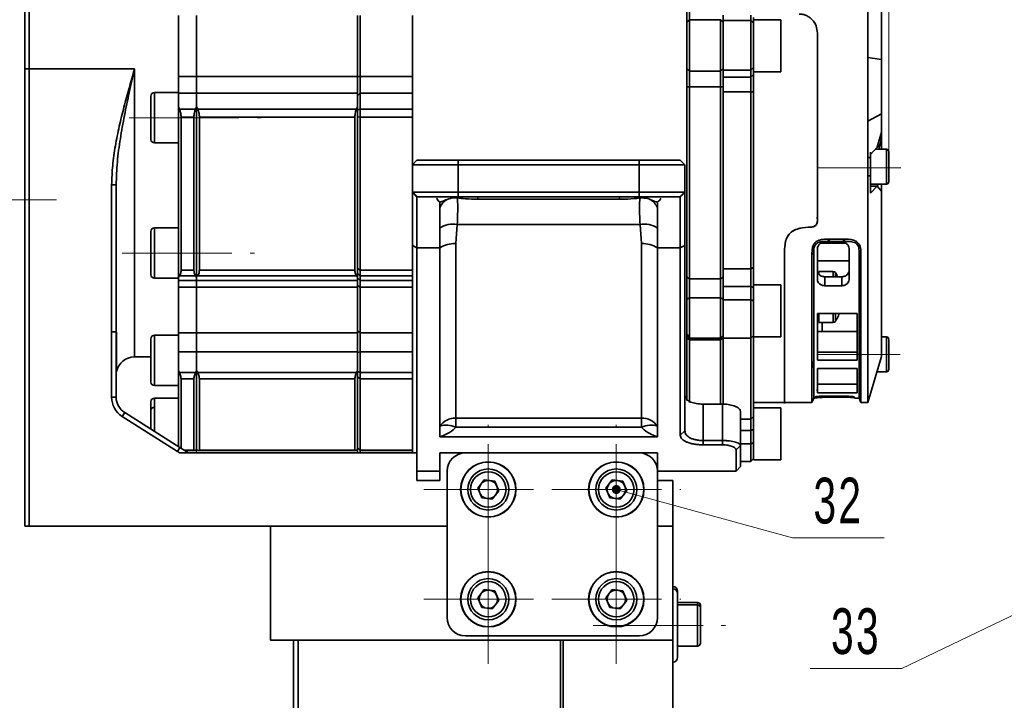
# Model space of a CAD drawing. Header units: millimetres. Extents: x -594 to 641, y -420 to 420.
# Tile 20 of 43: x -115 to -7, y 204 to 279. Entities that reach past the tile are written whole.
import ezdxf

# ---------------------------------------------------------------- set-up
doc = ezdxf.new("R2010")
doc.units = ezdxf.units.MM
doc.linetypes.add('点画线', pattern=[18, 12, -2, 2, -2])
doc.layers.get('0').update_dxf_attribs({"lineweight": 35})
for name, color, linetype, lineweight in [('中心线层', 1, '点画线', 18), ('尺寸线层', 3, 'Continuous', 18), ('粗实线层', 7, 'Continuous', 35), ('细实线层', 7, 'Continuous', 18)]:
    doc.layers.add(name, color=color, linetype=linetype, lineweight=lineweight)
doc.styles.add('标准', font='txt', dxfattribs={"width": 0.667})
doc.dimstyles.new('GB_尺寸', dxfattribs={"dimtxt": 3.5, "dimasz": 4, "dimexe": 2, "dimexo": 0, "dimtad": 1, "dimdsep": 46, "dimtxsty": '标准', "dimblk": '_CAXARROW', "dimcen": 0, "dimdle": 6, "dimazin": 2, "dimtfac": 0.707107, "dimtdec": 3, "dimtmove": 2, "dimatfit": 3, "dimfxl": 0, "dimfrac": 2, "dimtolj": 1, "dimtzin": 0, "dimarcsym": 0})

# ---------------------------------------------------------------- blocks, each defined once
blk = doc.blocks.new('*X34')
at = {"layer": '尺寸线层', "linetype": 'Continuous'}
for points in [[(-220.48, 344.91), (-216.48, 345.41), (-216.48, 344.41)], [(-19.88, 344.91), (-23.88, 345.41), (-23.88, 344.41)]]:
    blk.add_hatch(color=0, dxfattribs=at).paths.add_polyline_path(points, flags=0)
at = {"layer": '尺寸线层', "color": 0, "linetype": 'Continuous'}
for p, q in [((-220.48, 192.16), (-220.48, 346.91)), ((-19.88, 262.73), (-19.88, 346.91)), ((-220.48, 344.91), (-19.88, 344.91))]:
    blk.add_line(p, q, dxfattribs=at)
at = {"layer": '尺寸线层', "color": 0, "insert": (-120.18, 347.26), "char_height": 3.5, "width": 16.3339, "attachment_point": 5, "line_spacing_factor": 1.15057, "style": '标准'}
blk.add_mtext('\\T1.1;200.5', dxfattribs=at)
blk = doc.blocks.new('_CAXARROW')
blk.add_hatch(color=0).paths.add_polyline_path([(0, 0), (-1, 0.125), (-1, -0.125)], flags=0)
blk = doc.blocks.new('*X70')
at = {"layer": '细实线层', "lineweight": 18}
h = blk.add_hatch(color=0, dxfattribs=at)
edge = h.paths.add_edge_path(flags=0)
edge.add_arc((0, 0), 0.5, 0, 360)
at = {"layer": '细实线层', "color": 0}
for p, q in [((0, 0), (19.29, -5.28)), ((19.29, -5.28), (29.29, -5.28))]:
    blk.add_line(p, q, dxfattribs=at)
at = {"layer": '细实线层', "color": 0, "lineweight": 18, "insert": (24.29, -3.78), "char_height": 5, "width": 17, "attachment_point": 8, "line_spacing_factor": 1.15057, "style": '标准'}
blk.add_mtext('\\T1.1;32', dxfattribs=at)
blk = doc.blocks.new('*X71')
at = {"layer": '细实线层', "lineweight": 18}
h = blk.add_hatch(color=0, dxfattribs=at)
edge = h.paths.add_edge_path(flags=0)
edge.add_arc((0, 0), 0.5, 0, 360)
at = {"layer": '细实线层', "color": 0}
for p, q in [((0, 0), (-54.83, -26.24)), ((-54.83, -26.24), (-64.83, -26.24))]:
    blk.add_line(p, q, dxfattribs=at)
at = {"layer": '细实线层', "color": 0, "lineweight": 18, "insert": (-59.83, -24.74), "char_height": 5, "width": 17, "attachment_point": 8, "line_spacing_factor": 1.15057, "style": '标准'}
blk.add_mtext('\\T1.1;33', dxfattribs=at)
blk = doc.blocks.new('*X72')
at = {"layer": '细实线层', "lineweight": 18}
h = blk.add_hatch(color=0, dxfattribs=at)
edge = h.paths.add_edge_path(flags=0)
edge.add_arc((0, 0), 0.5, 0, 360)
at = {"layer": '细实线层', "color": 0}
for p, q in [((0, 0), (-60.64, -45.48)), ((-60.64, -45.48), (-70.64, -45.48))]:
    blk.add_line(p, q, dxfattribs=at)
at = {"layer": '细实线层', "color": 0, "lineweight": 18, "insert": (-65.64, -43.98), "char_height": 5, "width": 17, "attachment_point": 8, "line_spacing_factor": 1.15057, "style": '标准'}
blk.add_mtext('\\T1.1;34', dxfattribs=at)

msp = doc.modelspace()

# ---------------------------------------------------------------- linework, layer by layer
at = {"layer": '中心线层'}
for p, q in [((-102.975, 268.183), (-88.508, 268.183)), ((-18.562, 262.73), (-27.545, 262.73)), ((-110.916, 259.238), (-145.985, 259.238)), ((-103.714, 253.401), (-89.247, 253.401)), ((-18.632, 242.322), (-27.615, 242.322)), ((-63.677, 220.489), (-63.677, 234.605)), ((-49.677, 220.489), (-49.677, 234.605)), ((-70.735, 227.547), (-56.619, 227.547)), ((-56.735, 227.547), (-42.619, 227.547)), ((-63.677, 208.489), (-63.677, 222.605)), ((-49.677, 208.489), (-49.677, 222.605)), ((-70.735, 215.547), (-56.619, 215.547)), ((-56.735, 215.547), (-42.619, 215.547)), ((-52.19, 212.677), (-37.723, 212.677))]:
    msp.add_line(p, q, dxfattribs=at)
at = {"layer": '粗实线层'}
for p, q in [((-113.877, 305.047), (-113.877, 273.547)), ((-114.377, 273.547), (-114.377, 304.547)), ((-20.677, 296.783), (-20.677, 274.58)), ((-41.977, 278.638), (-41.977, 280.441)), ((-41.677, 278.926), (-41.677, 280.493)), ((-97.577, 279.377), (-97.577, 272.711)), ((-95.577, 279.377), (-95.577, 272.711)), ((-95.577, 279.377), (-95.577, 272.711)), ((-77.977, 279.377), (-77.977, 272.711)), ((-77.677, 279.377), (-77.677, 272.711)), ((-71.977, 279.377), (-71.977, 272.711)), ((-41.677, 278.926), (-41.977, 278.638)), ((-38.277, 278.926), (-41.677, 278.926)), ((-41.677, 278.926), (-41.677, 273.311)), ((-38.277, 278.926), (-38.277, 273.311)), ((-37.977, 278.638), (-38.277, 278.926)), ((-37.977, 279.422), (-37.977, 278.848)), ((-34.977, 278.848), (-34.977, 279.429)), ((-34.677, 279.15), (-34.677, 278.888)), ((-22.177, 274.794), (-22.177, 279.771)), ((-41.977, 278.638), (-41.977, 273.585)), ((-34.977, 278.848), (-37.977, 278.848)), ((-37.977, 278.848), (-37.977, 273.42)), ((-37.977, 278.638), (-37.977, 273.585)), ((-34.977, 273.42), (-34.977, 278.848)), ((-34.677, 278.568), (-34.977, 278.848)), ((-31.677, 278.893), (-34.677, 278.893)), ((-34.677, 278.888), (-34.677, 273.26)), ((-34.677, 278.568), (-34.677, 273.684)), ((-31.677, 273.213), (-31.677, 278.893)), ((-27.677, 277.458), (-27.677, 257.137)), ((-27.677, 277.458), (-27.677, 257.137)), ((-22.177, 267.835), (-22.177, 274.794)), ((-20.677, 274.58), (-22.177, 274.794)), ((-114.377, 273.547), (-113.877, 273.547)), ((-114.377, 223.547), (-114.377, 273.547)), ((-113.877, 273.547), (-113.877, 223.547)), ((-102.377, 273.547), (-113.877, 273.547)), ((-102.377, 273.547), (-102.377, 242.047)), ((-41.977, 273.585), (-41.677, 273.311)), ((-41.977, 271.595), (-41.977, 273.585)), ((-38.277, 273.311), (-37.977, 273.585)), ((-34.977, 273.42), (-34.677, 273.684)), ((-20.677, 274.58), (-20.677, 268.617)), ((-97.577, 272.711), (-95.577, 272.711)), ((-97.577, 270.882), (-97.577, 272.711)), ((-95.577, 272.711), (-95.577, 270.882)), ((-95.577, 272.711), (-77.977, 272.711)), ((-95.577, 270.882), (-95.577, 272.711)), ((-77.977, 272.717), (-77.677, 272.711)), ((-77.977, 272.711), (-77.977, 270.882)), ((-77.677, 272.711), (-71.977, 272.711)), ((-77.677, 270.882), (-77.677, 272.711)), ((-71.977, 272.711), (-71.977, 270.882)), ((-41.677, 273.311), (-38.277, 273.311)), ((-41.677, 271.581), (-41.677, 273.311)), ((-38.277, 271.581), (-38.277, 273.311)), ((-37.977, 273.42), (-34.977, 273.42)), ((-37.977, 273.42), (-37.977, 272.669)), ((-37.977, 272.657), (-37.977, 271.595)), ((-37.977, 272.657), (-34.977, 272.657)), ((-37.977, 272.657), (-37.977, 271.03)), ((-34.977, 272.657), (-34.977, 273.42)), ((-34.977, 272.657), (-34.677, 272.921)), ((-34.677, 273.26), (-34.677, 272.921)), ((-34.677, 273.213), (-31.677, 273.213)), ((-41.677, 271.581), (-41.977, 271.595)), ((-41.977, 250.776), (-41.977, 271.595)), ((-41.677, 271.581), (-41.677, 250.604)), ((-38.277, 271.581), (-41.677, 271.581)), ((-37.977, 271.595), (-38.277, 271.581)), ((-38.277, 271.581), (-38.277, 250.604)), ((-37.977, 271.595), (-37.977, 250.776)), ((-100.577, 270.572), (-100.577, 265.795)), ((-97.577, 270.953), (-100.202, 270.953)), ((-100.202, 270.953), (-100.202, 265.453)), ((-95.577, 270.882), (-97.577, 270.882)), ((-97.577, 270.882), (-97.577, 269.391)), ((-95.577, 270.882), (-95.577, 269.391)), ((-77.977, 270.882), (-95.577, 270.882)), ((-95.577, 270.882), (-95.577, 269.391)), ((-77.677, 270.882), (-77.977, 270.615)), ((-77.977, 270.882), (-77.977, 269.391)), ((-77.977, 270.615), (-77.977, 269.059)), ((-77.677, 270.882), (-77.677, 269.155)), ((-71.977, 270.882), (-77.677, 270.882)), ((-71.977, 270.882), (-71.977, 269.155)), ((-37.377, 271.03), (-37.977, 271.03)), ((-37.977, 271.03), (-37.977, 251.663)), ((-34.976, 271.03), (-37.377, 271.03)), ((-34.677, 271.05), (-34.977, 271.03)), ((-34.677, 271.05), (-34.677, 251.841)), ((-97.464, 269.155), (-97.577, 269.391)), ((-97.577, 269.391), (-97.577, 268.774)), ((-95.577, 269.391), (-95.69, 269.155)), ((-95.577, 269.391), (-95.577, 250.774)), ((-95.464, 269.155), (-95.577, 269.391)), ((-95.577, 250.774), (-95.577, 269.391)), ((-77.977, 269.391), (-78.09, 269.155)), ((-77.927, 269.703), (-77.977, 269.703)), ((-77.977, 269.391), (-77.977, 250.774)), ((-97.577, 268.774), (-97.577, 266.942)), ((-97.464, 269.155), (-95.69, 269.155)), ((-97.277, 268.275), (-97.277, 251.546)), ((-95.877, 268.275), (-97.277, 268.275)), ((-95.877, 268.275), (-95.877, 251.546)), ((-95.464, 269.155), (-78.09, 269.155)), ((-95.277, 268.275), (-95.277, 251.546)), ((-78.277, 268.275), (-95.277, 268.275)), ((-78.277, 268.275), (-78.277, 251.546)), ((-77.977, 269.059), (-77.677, 269.155)), ((-77.977, 269.059), (-77.977, 268.312)), ((-77.677, 268.275), (-77.977, 268.312)), ((-77.977, 268.312), (-77.977, 251.699)), ((-77.677, 269.155), (-77.677, 268.275)), ((-77.677, 269.155), (-71.977, 269.155)), ((-77.677, 268.275), (-77.677, 251.546)), ((-71.977, 268.275), (-77.677, 268.275)), ((-71.977, 268.275), (-71.977, 269.155)), ((-71.977, 268.275), (-71.977, 263.047)), ((-20.677, 268.617), (-22.177, 267.835)), ((-20.677, 268.617), (-20.677, 266.623)), ((-22.177, 237.047), (-22.177, 267.835)), ((-97.577, 266.942), (-97.577, 252.899)), ((-21.15, 264.982), (-20.677, 266.623)), ((-20.677, 266.623), (-20.677, 265.904)), ((-100.202, 265.453), (-97.577, 265.453)), ((-21.877, 264.195), (-21.15, 264.982)), ((-20.677, 265.904), (-20.941, 264.965)), ((-20.941, 264.965), (-20.941, 264.753)), ((-20.677, 265.904), (-20.677, 264.753)), ((-21.877, 263.853), (-22.056, 263.853)), ((-21.877, 264.439), (-21.877, 260.953)), ((-21.877, 259.938), (-21.877, 264.195)), ((-20.127, 264.753), (-21.361, 264.753)), ((-20.127, 263.661), (-20.127, 264.753)), ((-19.877, 264.49), (-19.877, 261.203)), ((-71.977, 263.047), (-71.477, 263.547)), ((-71.977, 260.028), (-71.977, 263.047)), ((-66.977, 263.047), (-71.977, 263.047)), ((-71.477, 263.547), (-66.977, 263.547)), ((-66.977, 263.047), (-66.977, 263.547)), ((-66.977, 263.547), (-47.177, 263.547)), ((-66.977, 263.047), (-66.977, 260.047)), ((-47.177, 263.047), (-66.977, 263.047)), ((-47.177, 263.047), (-47.177, 263.547)), ((-47.177, 263.547), (-42.677, 263.547)), ((-42.177, 263.047), (-47.177, 263.047)), ((-47.177, 260.047), (-47.177, 263.047)), ((-42.177, 263.047), (-42.677, 263.547)), ((-42.177, 263.047), (-42.177, 260.028)), ((-20.127, 260.953), (-20.127, 263.661)), ((-22.056, 261.853), (-21.877, 261.853)), ((-104.877, 260.849), (-104.377, 260.849)), ((-104.877, 244.8), (-104.877, 260.849)), ((-104.377, 260.849), (-104.377, 244.8)), ((-21.877, 260.953), (-20.127, 260.953)), ((-21.15, 260.725), (-21.877, 259.938)), ((-21.15, 260.725), (-21.877, 260.725)), ((-21.048, 260.953), (-21.15, 260.725)), ((-20.677, 260.175), (-21.15, 260.725)), ((-20.677, 260.953), (-20.677, 260.175)), ((-71.977, 260.028), (-71.928, 260.047)), ((-71.977, 260.028), (-71.477, 259.529)), ((-71.977, 254.214), (-71.977, 260.028)), ((-71.928, 260.047), (-66.977, 260.047)), ((-71.928, 260.047), (-71.433, 259.547)), ((-71.433, 259.547), (-71.477, 259.529)), ((-66.977, 259.547), (-71.433, 259.547)), ((-66.977, 260.047), (-66.977, 259.547)), ((-66.977, 260.047), (-47.177, 260.047)), ((-47.177, 259.547), (-66.977, 259.547)), ((-64.825, 259.292), (-64.825, 259.547)), ((-49.329, 259.292), (-49.329, 259.547)), ((-47.177, 260.047), (-42.226, 260.047)), ((-47.177, 259.547), (-47.177, 260.047)), ((-42.721, 259.547), (-47.177, 259.547)), ((-42.721, 259.547), (-42.226, 260.047)), ((-42.677, 259.529), (-42.721, 259.547)), ((-42.677, 259.529), (-42.177, 260.028)), ((-42.226, 260.047), (-42.177, 260.028)), ((-42.177, 260.028), (-42.177, 254.214)), ((-20.677, 260.175), (-20.677, 242.124)), ((-71.477, 259.529), (-71.477, 253.992)), ((-68.977, 258.981), (-68.977, 258.358)), ((-64.825, 259.292), (-49.329, 259.292)), ((-45.177, 258.358), (-45.177, 258.981)), ((-42.677, 253.992), (-42.677, 259.529)), ((-68.977, 258.358), (-68.977, 256.144)), ((-45.177, 256.144), (-45.177, 258.358)), ((-27.7, 257.163), (-27.677, 257.542)), ((-67.076, 256.526), (-67.245, 254.436)), ((-47.078, 256.526), (-67.076, 256.526)), ((-46.909, 254.436), (-47.078, 256.526)), ((-100.577, 255.772), (-100.577, 251.007)), ((-97.577, 256.151), (-100.202, 256.151)), ((-100.202, 256.151), (-100.202, 250.651)), ((-68.977, 256.144), (-68.977, 253.992)), ((-45.177, 253.992), (-45.177, 256.144)), ((-71.977, 254.214), (-71.477, 253.992)), ((-71.977, 231.547), (-71.977, 254.214)), ((-67.245, 254.436), (-67.245, 235.359)), ((-46.909, 235.359), (-46.909, 254.436)), ((-42.677, 253.992), (-42.177, 254.214)), ((-42.177, 254.214), (-42.177, 233.946)), ((-24.582, 254.471), (-27.306, 254.471)), ((-25.014, 254.595), (-26.874, 254.595)), ((-26.274, 254.931), (-26.574, 254.68)), ((-24.624, 254.68), (-26.574, 254.68)), ((-24.924, 254.931), (-26.274, 254.931)), ((-24.624, 254.68), (-24.924, 254.931)), ((-68.977, 253.992), (-71.477, 253.992)), ((-71.477, 253.992), (-71.477, 231.547)), ((-68.977, 234.47), (-68.977, 253.992)), ((-42.677, 253.992), (-45.177, 253.992)), ((-45.177, 253.992), (-45.177, 234.47)), ((-42.677, 233.491), (-42.677, 253.992)), ((-31.274, 253.239), (-31.274, 237.118)), ((-31.274, 253.239), (-31.274, 236.956)), ((-28.274, 253.239), (-28.074, 253.419)), ((-28.274, 241.207), (-28.274, 253.239)), ((-28.074, 241.587), (-28.074, 253.419)), ((-27.674, 251.488), (-27.674, 253.918)), ((-27.674, 253.918), (-27.674, 250.501)), ((-24.214, 250.501), (-24.214, 253.918)), ((-23.124, 253.419), (-23.124, 241.587)), ((-22.924, 253.239), (-23.124, 253.419)), ((-22.924, 253.239), (-22.924, 241.207)), ((-97.577, 252.899), (-97.577, 251.301)), ((-24.214, 252.55), (-27.674, 252.55)), ((-97.577, 251.301), (-97.577, 250.774)), ((-97.277, 251.546), (-95.877, 251.546)), ((-78.277, 251.546), (-95.277, 251.546)), ((-77.977, 251.699), (-77.677, 251.546)), ((-77.977, 251.699), (-77.977, 251.154)), ((-77.677, 250.905), (-77.977, 251.154)), ((-77.977, 251.154), (-77.977, 250.774)), ((-77.677, 251.546), (-71.977, 251.546)), ((-77.677, 251.546), (-77.677, 250.905)), ((-37.977, 251.663), (-37.377, 251.663)), ((-37.977, 251.663), (-37.977, 249.75)), ((-37.377, 251.663), (-34.977, 251.663)), ((-34.977, 251.672), (-34.677, 251.841)), ((-34.977, 251.663), (-34.977, 251.672)), ((-34.977, 251.663), (-34.977, 249.75)), ((-34.677, 251.841), (-34.677, 249.63)), ((-27.674, 250.501), (-27.674, 251.488)), ((-25.94, 251.398), (-27.531, 251.398)), ((-27.531, 251.398), (-27.531, 251.137)), ((-25.94, 250.814), (-25.94, 251.398)), ((-25.704, 250.814), (-25.704, 251.268)), ((-24.214, 251.488), (-24.214, 250.501)), ((-100.202, 250.651), (-97.577, 250.651)), ((-97.577, 250.774), (-97.464, 250.905)), ((-97.577, 250.774), (-97.577, 250.401)), ((-97.577, 250.401), (-95.577, 250.401)), ((-97.577, 249.687), (-97.577, 250.401)), ((-95.69, 250.905), (-97.464, 250.905)), ((-95.69, 250.905), (-95.577, 250.774)), ((-95.577, 250.774), (-95.464, 250.905)), ((-95.577, 250.774), (-95.577, 250.401)), ((-95.577, 250.774), (-95.577, 250.401)), ((-95.577, 250.401), (-77.977, 250.401)), ((-95.577, 250.401), (-95.577, 249.687)), ((-95.577, 249.687), (-95.577, 250.401)), ((-78.09, 250.905), (-95.464, 250.905)), ((-77.977, 250.774), (-78.09, 250.905)), ((-77.977, 250.774), (-77.977, 250.401)), ((-77.977, 250.701), (-77.677, 250.401)), ((-77.977, 250.401), (-77.977, 249.687)), ((-77.677, 249.687), (-77.977, 249.866)), ((-71.977, 250.905), (-77.677, 250.905)), ((-77.677, 250.905), (-77.677, 250.401)), ((-77.677, 250.401), (-71.977, 250.401)), ((-77.677, 249.687), (-77.677, 250.401)), ((-41.977, 250.776), (-41.677, 250.604)), ((-41.977, 248.368), (-41.977, 250.776)), ((-41.677, 250.604), (-38.277, 250.604)), ((-41.677, 248.51), (-41.677, 250.604)), ((-38.277, 250.604), (-37.977, 250.776)), ((-38.277, 248.51), (-38.277, 250.604)), ((-37.977, 250.776), (-37.977, 249.75)), ((-31.677, 249.93), (-34.677, 249.93)), ((-31.677, 244.25), (-31.677, 249.93)), ((-25.014, 250.814), (-26.874, 250.814)), ((-26.874, 250.814), (-26.874, 249.838)), ((-25.014, 249.838), (-25.014, 250.814)), ((-95.577, 249.687), (-97.577, 249.687)), ((-97.577, 249.687), (-97.577, 244.678)), ((-95.577, 249.687), (-95.577, 244.678)), ((-77.977, 249.687), (-95.577, 249.687)), ((-95.577, 249.687), (-95.577, 244.678)), ((-77.977, 249.687), (-77.977, 244.678)), ((-71.977, 249.687), (-77.677, 249.687)), ((-77.677, 249.687), (-77.677, 244.678)), ((-34.977, 249.75), (-37.977, 249.75)), ((-37.977, 249.727), (-37.977, 248.289)), ((-34.677, 249.63), (-34.977, 249.75)), ((-34.977, 248.289), (-34.977, 249.75)), ((-34.677, 249.63), (-34.677, 248.982)), ((-34.677, 248.982), (-34.677, 244.25)), ((-26.874, 249.838), (-25.014, 249.838)), ((-41.677, 248.51), (-41.977, 248.368)), ((-41.977, 248.368), (-41.977, 244.443)), ((-41.677, 248.51), (-41.677, 244.099)), ((-38.277, 248.51), (-41.677, 248.51)), ((-38.277, 248.51), (-38.277, 244.098)), ((-37.977, 248.368), (-38.277, 248.51)), ((-34.977, 248.289), (-37.977, 248.289)), ((-37.977, 248.289), (-37.977, 244.09)), ((-34.977, 244.089), (-34.977, 248.289)), ((-34.677, 248.169), (-34.977, 248.289)), ((-34.677, 248.169), (-34.677, 244.39)), ((-23.324, 246.794), (-27.674, 246.794)), ((-27.674, 246.794), (-27.674, 241.676)), ((-27.531, 246.794), (-27.531, 245.798)), ((-25.94, 245.798), (-25.94, 246.794)), ((-25.704, 245.929), (-25.704, 246.794)), ((-23.324, 246.794), (-23.324, 241.676)), ((-27.531, 245.798), (-25.94, 245.798)), ((-27.177, 245.798), (-27.177, 244.828)), ((-104.877, 237.643), (-104.877, 244.8)), ((-104.377, 244.8), (-104.877, 244.8)), ((-104.377, 244.8), (-104.377, 237.643)), ((-104.364, 245.013), (-104.337, 244.519)), ((-104.337, 244.519), (-104.337, 240.447)), ((-97.577, 244.678), (-95.577, 244.678)), ((-97.577, 242.607), (-97.577, 244.678)), ((-95.577, 244.678), (-95.577, 242.607)), ((-95.577, 244.678), (-77.977, 244.678)), ((-95.577, 242.607), (-95.577, 244.678)), ((-77.977, 244.894), (-77.677, 244.678)), ((-77.977, 244.678), (-77.977, 242.607)), ((-77.677, 244.678), (-71.977, 244.678)), ((-77.677, 242.607), (-77.677, 244.678)), ((-41.977, 244.571), (-41.677, 244.291)), ((-34.677, 244.471), (-34.677, 235.543)), ((-23.324, 244.828), (-27.674, 244.828)), ((-100.577, 244.042), (-100.577, 239.288)), ((-97.577, 244.416), (-100.202, 244.416)), ((-100.202, 244.416), (-100.202, 238.916)), ((-41.977, 244.129), (-41.977, 244.445)), ((-41.977, 244.407), (-41.677, 244.108)), ((-41.677, 243.907), (-41.977, 244.129)), ((-41.977, 237.294), (-41.977, 244.129)), ((-41.677, 244.091), (-41.677, 244.09)), ((-41.677, 244.09), (-38.277, 244.09)), ((-41.677, 243.907), (-41.677, 244.09)), ((-38.277, 243.907), (-41.677, 243.907)), ((-41.677, 243.907), (-41.677, 237.059)), ((-38.277, 244.106), (-37.977, 244.405)), ((-37.977, 244.129), (-38.277, 243.907)), ((-38.277, 244.092), (-38.277, 244.09)), ((-38.277, 243.907), (-38.277, 244.09)), ((-38.277, 243.907), (-38.277, 236.887)), ((-37.977, 244.129), (-37.977, 236.88)), ((-37.977, 244.089), (-34.977, 244.089)), ((-34.977, 244.089), (-34.677, 244.389)), ((-34.977, 235.248), (-34.977, 244.089)), ((-34.677, 244.25), (-31.677, 244.25)), ((-20.127, 244.228), (-20.677, 244.228)), ((-20.127, 240.608), (-20.127, 244.228)), ((-19.877, 243.966), (-19.877, 240.678)), ((-95.577, 242.607), (-97.577, 242.607)), ((-97.577, 242.607), (-97.577, 240.558)), ((-95.577, 242.607), (-95.577, 240.558)), ((-77.977, 242.607), (-95.577, 242.607)), ((-95.577, 242.607), (-95.577, 240.558)), ((-77.677, 242.607), (-77.977, 242.513)), ((-77.977, 242.607), (-77.977, 240.558)), ((-77.977, 242.513), (-77.977, 240.461)), ((-71.977, 242.607), (-77.677, 242.607)), ((-77.677, 242.607), (-77.677, 240.327)), ((-23.324, 242.574), (-27.674, 242.574)), ((-102.377, 242.047), (-100.577, 242.047)), ((-28.274, 241.207), (-28.074, 241.587)), ((-28.274, 240.852), (-28.074, 241.241)), ((-28.074, 241.241), (-28.074, 241.587)), ((-28.074, 237.547), (-28.074, 241.241)), ((-27.674, 241.676), (-23.324, 241.676)), ((-23.124, 241.587), (-23.124, 241.241)), ((-22.924, 241.207), (-23.124, 241.587)), ((-23.124, 241.241), (-23.124, 237.547)), ((-23.124, 241.241), (-22.924, 240.852)), ((-22.177, 237.047), (-20.668, 242.077)), ((-104.377, 240.414), (-104.337, 240.447)), ((-97.464, 240.327), (-97.577, 240.558)), ((-97.577, 240.558), (-97.577, 240.168)), ((-97.577, 240.168), (-97.577, 239.046)), ((-97.464, 240.327), (-95.69, 240.327)), ((-95.577, 240.558), (-95.69, 240.327)), ((-95.577, 240.558), (-95.577, 231.903)), ((-95.464, 240.327), (-95.577, 240.558)), ((-95.577, 231.903), (-95.577, 240.558)), ((-95.464, 240.327), (-78.09, 240.327)), ((-77.977, 240.558), (-78.09, 240.327)), ((-77.977, 240.558), (-77.977, 231.903)), ((-77.977, 240.461), (-77.677, 240.327)), ((-77.977, 240.461), (-77.977, 239.879)), ((-77.977, 240.166), (-77.927, 240.166)), ((-77.677, 240.327), (-71.977, 240.327)), ((-77.677, 240.327), (-77.677, 239.643)), ((-28.274, 240.852), (-28.274, 241.207)), ((-28.274, 237.047), (-28.274, 240.852)), ((-23.324, 240.782), (-27.674, 240.782)), ((-27.674, 240.782), (-27.674, 238.114)), ((-23.324, 240.782), (-23.324, 238.114)), ((-22.924, 241.207), (-22.924, 240.852)), ((-22.924, 240.852), (-22.924, 237.047)), ((-21.163, 240.428), (-20.127, 240.428)), ((-20.127, 240.428), (-20.127, 240.608)), ((-97.277, 239.643), (-97.277, 232.049)), ((-95.877, 239.643), (-97.277, 239.643)), ((-95.877, 239.643), (-95.877, 231.866)), ((-95.277, 239.643), (-95.277, 231.866)), ((-78.277, 239.643), (-95.277, 239.643)), ((-78.277, 239.643), (-78.277, 231.866)), ((-77.677, 239.643), (-77.977, 239.879)), ((-77.977, 239.879), (-77.977, 232.156)), ((-71.977, 239.643), (-77.677, 239.643)), ((-77.677, 239.643), (-77.677, 231.866)), ((-100.202, 238.916), (-97.577, 238.916)), ((-97.577, 239.046), (-97.577, 232.518)), ((-23.324, 239.077), (-27.674, 239.077)), ((-27.674, 238.114), (-23.324, 238.114)), ((-104.877, 237.643), (-104.377, 237.643)), ((-100.577, 237.155), (-100.577, 234.137)), ((-97.577, 237.535), (-100.202, 237.535)), ((-100.202, 237.535), (-100.202, 233.9)), ((-34.677, 237.047), (-31.274, 237.047)), ((-31.274, 237.047), (-28.274, 237.047)), ((-28.274, 237.047), (-28.074, 237.547)), ((-28.074, 237.547), (-27.974, 237.547)), ((-27.974, 237.547), (-27.926, 237.642)), ((-27.974, 237.616), (-27.974, 237.547)), ((-26.274, 237.631), (-24.924, 237.631)), ((-26.224, 237.76), (-25.564, 237.76)), ((-23.676, 237.622), (-23.614, 237.547)), ((-23.614, 237.547), (-23.614, 237.616)), ((-23.614, 237.547), (-23.124, 237.547)), ((-23.111, 237.515), (-23.246, 237.547)), ((-23.124, 237.547), (-22.924, 237.047)), ((-22.924, 237.047), (-22.177, 237.047)), ((-103.714, 235.531), (-103.447, 235.953)), ((-103.447, 235.953), (-97.399, 232.126)), ((-40.177, 232.902), (-40.177, 236.887)), ((-40.177, 236.887), (-38.077, 236.887)), ((-38.077, 236.887), (-38.077, 232.902)), ((-36.077, 232.362), (-36.077, 236.077)), ((-31.677, 236.466), (-34.677, 236.466)), ((-31.677, 230.786), (-31.677, 236.466)), ((-97.666, 231.703), (-103.714, 235.531)), ((-67.245, 235.359), (-46.909, 235.359)), ((-67.245, 235.359), (-67.245, 234.362)), ((-46.909, 234.362), (-46.909, 235.359)), ((-36.077, 235.248), (-34.977, 235.248)), ((-34.977, 235.248), (-34.677, 235.543)), ((-34.977, 235.248), (-34.977, 234.015)), ((-34.677, 235.543), (-34.677, 234.124)), ((-68.977, 233.313), (-68.977, 234.47)), ((-46.909, 234.362), (-67.245, 234.362)), ((-45.177, 234.47), (-45.177, 233.313)), ((-42.677, 233.491), (-42.177, 233.946)), ((-34.977, 234.015), (-36.077, 234.015)), ((-34.677, 234.124), (-34.977, 234.015)), ((-34.977, 232.53), (-34.977, 234.015)), ((-34.677, 234.124), (-34.677, 233.465)), ((-45.177, 233.313), (-68.977, 233.313)), ((-40.177, 232.435), (-40.177, 232.902)), ((-40.177, 232.902), (-38.077, 232.902)), ((-38.077, 232.435), (-38.077, 232.902)), ((-34.677, 232.64), (-34.977, 232.53)), ((-34.677, 233.465), (-34.677, 230.786)), ((-34.677, 232.64), (-34.677, 230.907)), ((-97.399, 232.126), (-97.666, 231.703)), ((-97.42, 231.547), (-97.666, 231.703)), ((-97.577, 232.518), (-97.577, 232.238)), ((-97.42, 231.547), (-71.477, 231.547)), ((-97.399, 232.126), (-96.485, 231.547)), ((-95.877, 231.866), (-96.988, 231.866)), ((-96.891, 231.804), (-95.815, 231.804)), ((-95.577, 231.903), (-95.69, 231.843)), ((-95.577, 231.903), (-95.464, 231.843)), ((-95.577, 231.867), (-95.577, 231.547)), ((-95.577, 231.867), (-95.577, 231.547)), ((-95.339, 231.804), (-78.215, 231.804)), ((-78.277, 231.866), (-95.277, 231.866)), ((-77.977, 231.903), (-78.09, 231.843)), ((-77.977, 232.156), (-77.677, 231.866)), ((-77.977, 232.105), (-77.677, 231.805)), ((-77.977, 231.903), (-77.977, 231.547)), ((-77.977, 231.867), (-77.977, 231.547)), ((-77.677, 231.866), (-71.977, 231.866)), ((-77.677, 231.866), (-77.677, 231.805)), ((-77.677, 231.804), (-71.977, 231.804)), ((-77.677, 231.772), (-77.677, 231.547)), ((-71.477, 228.547), (-71.477, 231.547)), ((-68.985, 231.547), (-68.985, 228.547)), ((-68.985, 231.547), (-66.177, 231.547)), ((-47.177, 231.547), (-66.177, 231.547)), ((-47.177, 231.547), (-45.177, 231.547)), ((-45.177, 229.547), (-45.177, 231.547)), ((-38.077, 232.435), (-40.177, 232.435)), ((-36.577, 231.888), (-36.077, 232.362)), ((-36.577, 229.547), (-36.577, 231.888)), ((-34.977, 232.53), (-36.077, 232.53)), ((-36.077, 232.362), (-36.077, 230.047)), ((-34.977, 230.626), (-34.977, 232.53)), ((-36.077, 230.626), (-34.977, 230.626)), ((-34.977, 230.626), (-34.677, 230.926)), ((-34.677, 230.786), (-31.677, 230.786)), ((-71.477, 229.547), (-68.985, 229.547)), ((-68.177, 229.547), (-68.177, 213.547)), ((-45.177, 229.547), (-36.577, 229.547)), ((-45.177, 213.547), (-45.177, 229.547)), ((-36.577, 229.547), (-36.077, 230.047)), ((-68.985, 228.547), (-71.477, 228.547)), ((-64.822, 227.699), (-64.118, 228.614)), ((-64.118, 228.614), (-62.973, 228.463)), ((-62.973, 228.463), (-62.532, 227.395)), ((-50.822, 227.699), (-50.118, 228.614)), ((-50.118, 228.614), (-48.973, 228.463)), ((-48.973, 228.463), (-48.532, 227.395)), ((-43.485, 228.547), (-45.177, 228.547)), ((-43.485, 223.547), (-43.485, 228.547)), ((-43.477, 228.547), (-43.485, 228.547)), ((-43.477, 228.547), (-43.477, 227.547)), ((-64.381, 226.632), (-64.822, 227.699)), ((-62.532, 227.395), (-63.236, 226.48)), ((-50.381, 226.632), (-50.822, 227.699)), ((-48.532, 227.395), (-49.236, 226.48)), ((-43.477, 227.547), (-43.485, 227.547)), ((-63.236, 226.48), (-64.381, 226.632)), ((-49.236, 226.48), (-50.381, 226.632)), ((-113.877, 223.547), (-114.377, 223.547)), ((-68.177, 223.547), (-113.877, 223.547)), ((-87.485, 223.547), (-87.485, 211.08)), ((-87.485, 223.547), (-68.177, 223.547)), ((-43.485, 223.547), (-45.177, 223.547)), ((-45.177, 223.547), (-43.485, 223.547)), ((-43.485, 223.547), (-43.485, 211.08)), ((-64.822, 215.699), (-64.118, 216.614)), ((-64.118, 216.614), (-62.973, 216.463)), ((-62.973, 216.463), (-62.532, 215.395)), ((-50.822, 215.699), (-50.118, 216.614)), ((-50.118, 216.614), (-48.973, 216.463)), ((-48.973, 216.463), (-48.532, 215.395)), ((-64.381, 214.632), (-64.822, 215.699)), ((-62.532, 215.395), (-63.236, 214.48)), ((-50.381, 214.632), (-50.822, 215.699)), ((-48.532, 215.395), (-49.236, 214.48)), ((-42.985, 216.444), (-42.985, 216.177)), ((-42.985, 216.177), (-42.985, 212.677)), ((-63.236, 214.48), (-64.381, 214.632)), ((-49.236, 214.48), (-50.381, 214.632)), ((-40.797, 215.194), (-42.985, 215.194)), ((-40.797, 214.927), (-42.985, 214.927)), ((-40.797, 214.927), (-40.797, 215.194)), ((-40.797, 212.677), (-40.797, 214.927)), ((-40.485, 214.882), (-40.485, 214.614)), ((-40.485, 214.614), (-40.485, 212.677)), ((-42.985, 212.677), (-42.985, 209.177)), ((-40.797, 210.427), (-40.797, 212.677)), ((-40.485, 212.677), (-40.485, 210.739)), ((-87.485, 211.08), (-55.485, 211.08)), ((-84.985, 191.738), (-84.985, 211.08)), ((-84.485, 191.926), (-84.485, 211.08)), ((-66.177, 211.547), (-47.177, 211.547)), ((-55.785, 191.926), (-55.785, 211.08)), ((-55.485, 211.08), (-55.485, 138.472)), ((-43.485, 211.08), (-55.485, 211.08)), ((-43.485, 211.08), (-43.485, 138.472)), ((-42.985, 210.427), (-40.797, 210.427))]:
    msp.add_line(p, q, dxfattribs=at)
for centre, radius in [((-63.677, 227.547), 3.025), ((-63.677, 227.547), 3), ((-49.677, 227.547), 3.025), ((-49.677, 227.547), 3), ((-63.677, 227.547), 2.25), ((-63.677, 227.547), 1.938), ((-49.677, 227.547), 2.25), ((-49.677, 227.547), 1.938), ((-63.677, 215.547), 3.025), ((-63.677, 215.547), 3), ((-63.677, 215.547), 2.25), ((-49.677, 215.547), 3.025), ((-49.677, 215.547), 3), ((-49.677, 215.547), 2.25), ((-63.677, 215.547), 1.938), ((-49.677, 215.547), 1.938)]:
    msp.add_circle(centre, radius, dxfattribs=at)
for centre, radius, start, end in [((-100.202, 270.578), 0.375, 90, 180), ((-100.202, 265.828), 0.375, 180, 270), ((-20.127, 264.503), 0.25, 0, 90), ((-20.127, 261.203), 0.25, 270, 0), ((-67.155, 257.579), 1.981, 121.07026, 156.84554), ((-46.999, 257.579), 1.981, 23.15446, 58.92974), ((-67.576, 254.094), 2.483, 78.38494, 124.35315), ((-46.578, 254.094), 2.483, 55.64685, 101.61506), ((-100.202, 255.776), 0.375, 90, 180), ((-67.396, 251.429), 3.011, 87.11739, 121.66581), ((-46.758, 251.429), 3.011, 58.33419, 92.88261), ((-100.202, 251.026), 0.375, 180, 270), ((-25.94, 251.118), 0.28, 32.26923, 90), ((-25.94, 246.078), 0.28, 270, 327.73077), ((-100.202, 244.041), 0.375, 90, 180), ((-20.127, 243.978), 0.25, 360, 90), ((-102.377, 240.047), 2, 90, 168.46304), ((-20.127, 240.678), 0.25, 270, 0), ((-100.202, 239.291), 0.375, 180, 270), ((-102.377, 237.643), 2.5, 180, 237.66981), ((-102.377, 237.643), 2, 180, 237.66981), ((-100.202, 237.16), 0.375, 90, 180), ((-100.202, 236.18), 0.375, 90, 180), ((-100.202, 236.5), 0.375, 180, 205.28436), ((-67.285, 233.303), 2.056, 88.88884, 145.40402), ((-46.869, 233.303), 2.056, 34.59598, 91.11116), ((-68.249, 232.216), 2.369, 64.93135, 107.89567), ((-45.905, 232.216), 2.369, 72.10433, 115.06865), ((-66.177, 229.547), 2, 90, 180), ((-47.177, 229.547), 2, 0, 90), ((-63.677, 227.547), 1, 82.44828, 142.44828), ((-63.677, 227.547), 1, 22.44828, 82.44828), ((-49.677, 227.547), 1, 82.44828, 142.44828), ((-49.677, 227.547), 1, 22.44828, 82.44828), ((-63.677, 227.547), 1, 142.44828, 202.44828), ((-63.677, 227.547), 1, 322.44828, 22.44828), ((-49.677, 227.547), 1, 142.44828, 202.44828), ((-49.677, 227.547), 1, 322.44828, 22.44828), ((-63.677, 227.547), 1, 202.44828, 262.44828), ((-63.677, 227.547), 1, 262.44828, 322.44828), ((-49.677, 227.547), 1, 202.44828, 262.44828), ((-49.677, 227.547), 1, 262.44828, 322.44828), ((-63.677, 215.547), 1, 82.44828, 142.44828), ((-63.677, 215.547), 1, 22.44828, 82.44828), ((-49.677, 215.547), 1, 82.44828, 142.44828), ((-49.677, 215.547), 1, 22.44828, 82.44828), ((-43.485, 216.444), 0.5, 0, 90), ((-43.485, 216.177), 0.5, 360, 90), ((-63.677, 215.547), 1, 142.44828, 202.44828), ((-63.677, 215.547), 1, 322.44828, 22.44828), ((-49.677, 215.547), 1, 142.44828, 202.44828), ((-49.677, 215.547), 1, 322.44828, 22.44828), ((-63.677, 215.547), 1, 202.44828, 262.44828), ((-63.677, 215.547), 1, 262.44828, 322.44828), ((-49.677, 215.547), 1, 202.44828, 262.44828), ((-49.677, 215.547), 1, 262.44828, 322.44828), ((-40.797, 214.882), 0.312, 0, 90), ((-40.797, 214.614), 0.312, 0, 90), ((-66.177, 213.547), 2, 180, 270), ((-47.177, 213.547), 2, 270, 0), ((-40.797, 210.739), 0.312, 270, 0), ((-43.485, 209.177), 0.5, 270, 0)]:
    msp.add_arc(centre, radius, start, end, dxfattribs=at)
for points, knots in [([(-29.677, 279.545), (-29.542, 279.537), (-29.272, 279.522), (-28.887, 279.391), (-28.535, 279.193), (-28.134, 278.839), (-27.759, 278.259), (-27.704, 277.725), (-27.677, 277.458)], [0, 0, 0, 0, 0.4033341, 0.8059751, 1.2059762, 1.6090838, 2.4098256, 3.2091049, 3.2091049, 3.2091049, 3.2091049]), ([(-27.677, 277.458), (-27.705, 277.726), (-27.76, 278.261), (-28.134, 278.84), (-28.537, 279.192), (-28.889, 279.393), (-29.276, 279.52), (-29.545, 279.537), (-29.677, 279.545)], [0, 0, 0, 0, 0.8022488, 1.604208, 1.9991701, 2.4060615, 2.8128657, 3.2084346, 3.2084346, 3.2084346, 3.2084346]), ([(-104.877, 260.849), (-104.852, 261.564), (-104.802, 263.001), (-104.479, 265.143), (-104.051, 267.267), (-103.536, 269.371), (-102.97, 271.46), (-102.575, 272.849), (-102.377, 273.547)], [0, 0, 0, 0, 2.1465345, 4.3083351, 6.4899488, 8.6475232, 10.8047275, 12.9816104, 12.9816104, 12.9816104, 12.9816104]), ([(-102.377, 273.547), (-102.569, 272.687), (-102.948, 270.992), (-103.482, 268.45), (-103.935, 265.918), (-104.29, 263.383), (-104.348, 261.688), (-104.377, 260.849)], [0, 0, 0, 0, 2.6422612, 5.2048366, 7.7863864, 10.3579839, 12.878924, 12.878924, 12.878924, 12.878924]), ([(-34.977, 272.657), (-34.977, 272.566), (-34.977, 272.384), (-34.977, 271.988), (-34.977, 271.531), (-34.977, 271.197), (-34.977, 271.03)], [0, 0, 0, 0, 0.4067382, 0.8134917, 1.2202606, 1.6270449, 1.6270449, 1.6270449, 1.6270449]), ([(-34.677, 272.921), (-34.677, 272.816), (-34.677, 272.607), (-34.677, 272.15), (-34.677, 271.625), (-34.677, 271.242), (-34.677, 271.05)], [0, 0, 0, 0, 0.4677831, 0.935559, 1.4033277, 1.8710891, 1.8710891, 1.8710891, 1.8710891]), ([(-34.977, 251.672), (-34.977, 252.312), (-34.978, 253.403), (-34.975, 255.072), (-34.977, 256.305), (-34.978, 257.305), (-34.978, 257.996), (-34.978, 258.721), (-34.978, 259.456), (-34.977, 260.197), (-34.977, 260.79), (-34.977, 261.447), (-34.977, 262.37), (-34.976, 264.213), (-34.976, 267.154), (-34.976, 269.614), (-34.976, 271.03)], [0, 0, 0, 0, 2.1444167, 3.6546939, 5.372275, 6.0269046, 6.7551646, 7.4951133, 8.2350621, 8.9750109, 9.7149598, 9.9995659, 10.9199192, 12.4323498, 15.3694135, 19.358012, 19.358012, 19.358012, 19.358012]), ([(-97.464, 269.155), (-97.403, 268.992), (-97.299, 268.711), (-97.283, 268.405), (-97.277, 268.275)], [0, 0, 0, 0, 0.52222819, 0.90455868, 0.90455868, 0.90455868, 0.90455868]), ([(-95.877, 268.275), (-95.865, 268.452), (-95.844, 268.76), (-95.736, 269.037), (-95.69, 269.155)], [0, 0, 0, 0, 0.52081619, 0.90444855, 0.90444855, 0.90444855, 0.90444855]), ([(-95.464, 269.155), (-95.403, 268.992), (-95.299, 268.711), (-95.283, 268.405), (-95.277, 268.275)], [0, 0, 0, 0, 0.52222819, 0.90455868, 0.90455868, 0.90455868, 0.90455868]), ([(-78.277, 268.275), (-78.265, 268.452), (-78.244, 268.76), (-78.136, 269.037), (-78.09, 269.155)], [0, 0, 0, 0, 0.52081619, 0.90444855, 0.90444855, 0.90444855, 0.90444855]), ([(-21.15, 264.982), (-21.08, 265.046), (-20.948, 265.168), (-20.943, 265.03), (-20.941, 264.965)], [0, 0, 0, 0, 0.18980262, 0.3590708, 0.3590708, 0.3590708, 0.3590708]), ([(-69.289, 259.397), (-69.285, 259.341), (-69.278, 259.239), (-69.069, 259.06), (-68.977, 258.981)], [0, 0, 0, 0, 0.30108199, 0.53654184, 0.53654184, 0.53654184, 0.53654184]), ([(-68.977, 258.981), (-68.823, 259.025), (-68.598, 259.089), (-68.28, 259.231), (-68.178, 259.276)], [0, 0, 0, 0, 0.58015172, 0.85282878, 0.85282878, 0.85282878, 0.85282878]), ([(-68.178, 259.276), (-67.936, 259.357), (-67.603, 259.468), (-67.198, 259.438), (-67.088, 259.43)], [0, 0, 0, 0, 0.8080526, 1.1107624, 1.1107624, 1.1107624, 1.1107624]), ([(-67.088, 259.43), (-66.789, 259.394), (-66.077, 259.309), (-65.284, 259.299), (-64.825, 259.292)], [0, 0, 0, 0, 0.9530809, 2.2691472, 2.2691472, 2.2691472, 2.2691472]), ([(-67.088, 259.43), (-67.086, 259.421), (-67.046, 259.29), (-67.017, 258.83), (-67.014, 257.792), (-67.057, 256.919), (-67.076, 256.526)], [0, 0, 0, 0, 0.0692842, 1.0920047, 2.0924783, 2.9090148, 2.9090148, 2.9090148, 2.9090148]), ([(-49.329, 259.292), (-49.135, 259.291), (-48.485, 259.287), (-47.706, 259.355), (-47.183, 259.416), (-47.066, 259.43)], [0, 0, 0, 0, 0.5632974, 1.8856741, 2.2694611, 2.2694611, 2.2694611, 2.2694611]), ([(-47.078, 256.526), (-47.097, 256.919), (-47.14, 257.792), (-47.137, 258.83), (-47.108, 259.29), (-47.068, 259.421), (-47.066, 259.43)], [0, 0, 0, 0, 0.8165366, 1.8170102, 2.8397307, 2.9090148, 2.9090148, 2.9090148, 2.9090148]), ([(-47.066, 259.43), (-46.773, 259.431), (-46.373, 259.432), (-46.059, 259.309), (-45.976, 259.276)], [0, 0, 0, 0, 0.8145667, 1.1091947, 1.1091947, 1.1091947, 1.1091947]), ([(-45.976, 259.276), (-45.73, 259.162), (-45.424, 259.02), (-45.218, 258.988), (-45.177, 258.981)], [0, 0, 0, 0, 0.68598847, 0.85461385, 0.85461385, 0.85461385, 0.85461385]), ([(-45.177, 258.981), (-44.998, 259.134), (-44.781, 259.319), (-44.855, 259.384), (-44.868, 259.396)], [0, 0, 0, 0, 0.46341521, 0.56023216, 0.56023216, 0.56023216, 0.56023216]), ([(-27.677, 257.137), (-27.677, 257.013), (-27.676, 256.82), (-27.748, 256.575), (-27.865, 256.415), (-28.043, 256.309), (-28.25, 256.257), (-28.421, 256.24), (-28.561, 256.233), (-28.631, 256.23), (-28.677, 256.228)], [0, 0, 0, 0, 0.39297, 0.6120912, 0.8007346, 0.9884848, 1.20714, 1.4066125, 1.4763257, 1.6056804, 1.6056804, 1.6056804, 1.6056804]), ([(-28.677, 256.228), (-28.517, 256.233), (-28.289, 256.24), (-28.013, 256.323), (-27.858, 256.425), (-27.753, 256.569), (-27.676, 256.809), (-27.677, 257.004), (-27.677, 257.137)], [0, 0, 0, 0, 0.4506362, 0.6443905, 0.8161823, 0.9888658, 1.1849112, 1.6058698, 1.6058698, 1.6058698, 1.6058698]), ([(-28.677, 256.228), (-29.103, 256.193), (-29.74, 256.14), (-30.479, 255.778), (-30.881, 255.373), (-31.122, 254.87), (-31.275, 254.149), (-31.274, 253.598), (-31.274, 253.239)], [0, 0, 0, 0, 1.1609513, 1.7323372, 2.2807856, 2.8154127, 3.4469712, 4.6220366, 4.6220366, 4.6220366, 4.6220366]), ([(-28.677, 256.228), (-29.091, 256.194), (-29.714, 256.143), (-30.446, 255.8), (-30.863, 255.401), (-31.108, 254.913), (-31.275, 254.18), (-31.274, 253.623), (-31.274, 253.239)], [0, 0, 0, 0, 1.1296366, 1.6971362, 2.2379935, 2.7975037, 3.3662642, 4.6224657, 4.6224657, 4.6224657, 4.6224657]), ([(-28.274, 253.239), (-28.274, 253.483), (-28.275, 253.844), (-28.134, 254.316), (-27.899, 254.623), (-27.535, 254.817), (-26.984, 254.932), (-26.558, 254.931), (-26.274, 254.931)], [0, 0, 0, 0, 0.805401, 1.1963031, 1.5793381, 1.9624405, 2.35324, 3.1393325, 3.1393325, 3.1393325, 3.1393325]), ([(-28.074, 253.419), (-28.075, 253.614), (-28.076, 253.896), (-27.954, 254.246), (-27.784, 254.454), (-27.524, 254.593), (-27.112, 254.681), (-26.786, 254.681), (-26.574, 254.68)], [0, 0, 0, 0, 0.6427297, 0.9319705, 1.1841043, 1.4508627, 1.7628058, 2.3485269, 2.3485269, 2.3485269, 2.3485269]), ([(-27.674, 253.918), (-27.662, 254.006), (-27.638, 254.182), (-27.453, 254.406), (-27.188, 254.564), (-26.979, 254.584), (-26.874, 254.595)], [0, 0, 0, 0, 0.2894794, 0.5790125, 0.8682418, 1.1579201, 1.1579201, 1.1579201, 1.1579201]), ([(-25.014, 254.595), (-24.909, 254.584), (-24.699, 254.564), (-24.434, 254.406), (-24.25, 254.182), (-24.226, 254.006), (-24.214, 253.918)], [0, 0, 0, 0, 0.2896603, 0.5788861, 0.8683309, 1.1579037, 1.1579037, 1.1579037, 1.1579037]), ([(-24.924, 254.931), (-24.639, 254.931), (-24.213, 254.932), (-23.662, 254.817), (-23.298, 254.623), (-23.064, 254.316), (-22.922, 253.844), (-22.923, 253.483), (-22.924, 253.239)], [0, 0, 0, 0, 0.7860811, 1.1768812, 1.559983, 1.9430163, 2.333916, 3.1393325, 3.1393325, 3.1393325, 3.1393325]), ([(-24.624, 254.68), (-24.393, 254.681), (-24.06, 254.682), (-23.65, 254.583), (-23.404, 254.446), (-23.234, 254.231), (-23.121, 253.879), (-23.123, 253.602), (-23.124, 253.419)], [0, 0, 0, 0, 0.6331445, 0.9174424, 1.1646377, 1.4320313, 1.7423139, 2.348526, 2.348526, 2.348526, 2.348526]), ([(-97.277, 251.546), (-97.289, 251.4), (-97.31, 251.147), (-97.418, 250.977), (-97.464, 250.905)], [0, 0, 0, 0, 0.38995735, 0.67719929, 0.67719929, 0.67719929, 0.67719929]), ([(-95.69, 250.905), (-95.751, 251.006), (-95.855, 251.182), (-95.871, 251.438), (-95.877, 251.546)], [0, 0, 0, 0, 0.39096164, 0.67719007, 0.67719007, 0.67719007, 0.67719007]), ([(-95.277, 251.546), (-95.289, 251.4), (-95.31, 251.147), (-95.418, 250.977), (-95.464, 250.905)], [0, 0, 0, 0, 0.38995735, 0.67719929, 0.67719929, 0.67719929, 0.67719929]), ([(-78.277, 251.546), (-78.265, 251.4), (-78.244, 251.147), (-78.136, 250.977), (-78.09, 250.905)], [0, 0, 0, 0, 0.38995735, 0.67719929, 0.67719929, 0.67719929, 0.67719929]), ([(-26.874, 250.814), (-26.926, 250.817), (-27.031, 250.822), (-27.185, 250.862), (-27.33, 250.927), (-27.493, 251.044), (-27.641, 251.232), (-27.663, 251.403), (-27.674, 251.488)], [0, 0, 0, 0, 0.1374133, 0.2790464, 0.4258142, 0.5785391, 0.8689869, 1.1587784, 1.1587784, 1.1587784, 1.1587784]), ([(-25.483, 250.814), (-25.526, 250.936), (-25.582, 251.098), (-25.689, 251.229), (-25.716, 251.262)], [0, 0, 0, 0, 0.38118239, 0.50804706, 0.50804706, 0.50804706, 0.50804706]), ([(-24.214, 251.488), (-24.224, 251.403), (-24.246, 251.232), (-24.394, 251.043), (-24.558, 250.927), (-24.702, 250.862), (-24.856, 250.822), (-24.962, 250.817), (-25.014, 250.814)], [0, 0, 0, 0, 0.2901924, 0.5804142, 0.7331507, 0.8798932, 1.0214622, 1.1587709, 1.1587709, 1.1587709, 1.1587709]), ([(-26.874, 249.838), (-26.928, 249.841), (-27.037, 249.846), (-27.193, 249.888), (-27.334, 249.952), (-27.494, 250.065), (-27.641, 250.249), (-27.663, 250.417), (-27.674, 250.501)], [0, 0, 0, 0, 0.1435952, 0.2873113, 0.4300365, 0.5746001, 0.8627402, 1.1508624, 1.1508624, 1.1508624, 1.1508624]), ([(-24.214, 250.501), (-24.224, 250.417), (-24.246, 250.249), (-24.393, 250.065), (-24.553, 249.952), (-24.694, 249.888), (-24.849, 249.846), (-24.959, 249.841), (-25.014, 249.838)], [0, 0, 0, 0, 0.2877457, 0.5761001, 0.7202335, 0.8631054, 1.0069264, 1.1508625, 1.1508625, 1.1508625, 1.1508625]), ([(-25.715, 245.961), (-25.583, 246.15), (-25.402, 246.409), (-25.316, 246.711), (-25.293, 246.794)], [0, 0, 0, 0, 0.68197902, 0.93929037, 0.93929037, 0.93929037, 0.93929037]), ([(-97.464, 240.327), (-97.403, 240.182), (-97.299, 239.929), (-97.283, 239.728), (-97.277, 239.643)], [0, 0, 0, 0, 0.41202846, 0.7136802, 0.7136802, 0.7136802, 0.7136802]), ([(-95.877, 239.643), (-95.865, 239.762), (-95.844, 239.968), (-95.736, 240.22), (-95.69, 240.327)], [0, 0, 0, 0, 0.41082736, 0.71344213, 0.71344213, 0.71344213, 0.71344213]), ([(-95.464, 240.327), (-95.403, 240.182), (-95.299, 239.929), (-95.283, 239.728), (-95.277, 239.643)], [0, 0, 0, 0, 0.41202846, 0.7136802, 0.7136802, 0.7136802, 0.7136802]), ([(-78.277, 239.643), (-78.265, 239.762), (-78.244, 239.968), (-78.136, 240.22), (-78.09, 240.327)], [0, 0, 0, 0, 0.41082736, 0.71344213, 0.71344213, 0.71344213, 0.71344213]), ([(-27.677, 238.554), (-27.674, 238.518), (-27.669, 238.466), (-27.746, 238.42), (-27.77, 238.405)], [0, 0, 0, 0, 0.13149529, 0.19017855, 0.19017855, 0.19017855, 0.19017855]), ([(-42.177, 237.826), (-42.152, 237.705), (-42.101, 237.464), (-41.694, 237.166), (-41.11, 236.967), (-40.566, 236.893), (-40.258, 236.888), (-40.177, 236.887)], [0, 0, 0, 0, 0.5869438, 1.1753761, 1.7204563, 2.2120187, 2.3890675, 2.3890675, 2.3890675, 2.3890675]), ([(-26.274, 237.631), (-26.558, 237.631), (-26.985, 237.631), (-27.534, 237.607), (-27.905, 237.568), (-28.042, 237.529), (-28.111, 237.509)], [0, 0, 0, 0, 0.7471138, 1.1184851, 1.4825375, 1.846531, 1.846531, 1.846531, 1.846531]), ([(-26.224, 237.76), (-26.468, 237.76), (-26.835, 237.76), (-27.313, 237.749), (-27.63, 237.73), (-27.848, 237.7), (-27.975, 237.658), (-27.974, 237.633), (-27.974, 237.616)], [0, 0, 0, 0, 0.4476713, 0.6713039, 0.8944847, 1.1006403, 1.3408445, 1.7879583, 1.7879583, 1.7879583, 1.7879583]), ([(-23.614, 237.616), (-23.611, 237.634), (-23.608, 237.66), (-23.758, 237.7), (-23.909, 237.72), (-24.105, 237.737), (-24.405, 237.751), (-24.916, 237.76), (-25.305, 237.76), (-25.564, 237.76)], [0, 0, 0, 0, 0.496527, 0.7451407, 0.8722109, 0.9931387, 1.2414575, 1.490115, 1.9876643, 1.9876643, 1.9876643, 1.9876643]), ([(-23.725, 237.606), (-23.841, 237.612), (-24.229, 237.633), (-24.637, 237.632), (-24.924, 237.631)], [0, 0, 0, 0, 0.3586324, 1.199504, 1.199504, 1.199504, 1.199504]), ([(-36.077, 236.077), (-36.102, 236.168), (-36.152, 236.35), (-36.539, 236.606), (-37.101, 236.796), (-37.656, 236.878), (-37.981, 236.885), (-38.077, 236.887)], [0, 0, 0, 0, 0.5383705, 1.0771023, 1.6018545, 2.0880547, 2.2906382, 2.2906382, 2.2906382, 2.2906382]), ([(-67.245, 234.362), (-67.337, 234.262), (-67.658, 233.914), (-68.265, 233.57), (-68.762, 233.377), (-68.974, 233.313), (-68.977, 233.313)], [0, 0, 0, 0, 0.3860076, 1.3453963, 2.0434626, 2.0524184, 2.0524184, 2.0524184, 2.0524184]), ([(-45.177, 233.313), (-45.18, 233.313), (-45.392, 233.377), (-45.889, 233.57), (-46.496, 233.914), (-46.817, 234.262), (-46.909, 234.362)], [0, 0, 0, 0, 0.0089559, 0.7070222, 1.6664108, 2.0524184, 2.0524184, 2.0524184, 2.0524184]), ([(-42.177, 233.946), (-42.151, 233.807), (-42.098, 233.532), (-41.734, 233.245), (-41.333, 233.072), (-40.98, 232.976), (-40.589, 232.914), (-40.315, 232.906), (-40.177, 232.902)], [0, 0, 0, 0, 0.6261359, 1.2432588, 1.5485693, 1.8533795, 2.1546152, 2.4582442, 2.4582442, 2.4582442, 2.4582442]), ([(-40.177, 232.435), (-40.349, 232.439), (-40.692, 232.447), (-41.18, 232.51), (-41.621, 232.607), (-42.121, 232.781), (-42.577, 233.07), (-42.644, 233.35), (-42.677, 233.491)], [0, 0, 0, 0, 0.3658642, 0.7280234, 1.0929592, 1.4565053, 2.1847058, 2.9160495, 2.9160495, 2.9160495, 2.9160495]), ([(-38.077, 232.902), (-37.942, 232.9), (-37.673, 232.896), (-37.287, 232.86), (-36.936, 232.806), (-36.537, 232.711), (-36.162, 232.56), (-36.105, 232.428), (-36.077, 232.362)], [0, 0, 0, 0, 0.2725127, 0.5452895, 0.8157558, 1.0858418, 1.6190463, 2.1514896, 2.1514896, 2.1514896, 2.1514896]), ([(-95.877, 231.866), (-95.865, 231.834), (-95.844, 231.78), (-95.736, 231.824), (-95.69, 231.843)], [0, 0, 0, 0, 0.12845837, 0.2230806, 0.2230806, 0.2230806, 0.2230806]), ([(-95.277, 231.866), (-95.289, 231.834), (-95.31, 231.78), (-95.418, 231.824), (-95.464, 231.843)], [0, 0, 0, 0, 0.12845837, 0.2230806, 0.2230806, 0.2230806, 0.2230806]), ([(-78.277, 231.866), (-78.265, 231.834), (-78.244, 231.78), (-78.136, 231.824), (-78.09, 231.843)], [0, 0, 0, 0, 0.12845837, 0.2230806, 0.2230806, 0.2230806, 0.2230806]), ([(-36.577, 231.888), (-36.598, 231.955), (-36.641, 232.088), (-36.921, 232.241), (-37.22, 232.337), (-37.484, 232.392), (-37.773, 232.428), (-37.976, 232.433), (-38.077, 232.435)], [0, 0, 0, 0, 0.4235482, 0.844612, 1.0557842, 1.2657394, 1.4762146, 1.6857573, 1.6857573, 1.6857573, 1.6857573])]:
    msp.add_open_spline(points, degree=3, knots=knots, dxfattribs=at)

# ---------------------------------------------------------------- block references
at = {"layer": '细实线层'}
for name, p in [('*X71', (36.367, 234.226)), ('*X72', (42.178, 233.223)), ('*X70', (-49.677, 227.547))]:
    msp.add_blockref(name, p, dxfattribs=at)

# ---------------------------------------------------------------- dimensions: what is measured, and where the dimension line sits
at = {"layer": '尺寸线层'}
dim = msp.add_linear_dim(base=(-19.877, 344.907), p1=(-220.485, 192.159), p2=(-19.877, 262.73), text='200.5', dimstyle='GB_尺寸', override={"dimscale": 1, "dimsah": 1, "dimtfac": 1, "dimtfill": 1, "dimtzin": 0}, dxfattribs=at)
dim.commit()
dim.dimension.update_dxf_attribs({"geometry": '*X34', "text_midpoint": (-120.181, 347.264)})

doc.saveas('drawing.dxf')
